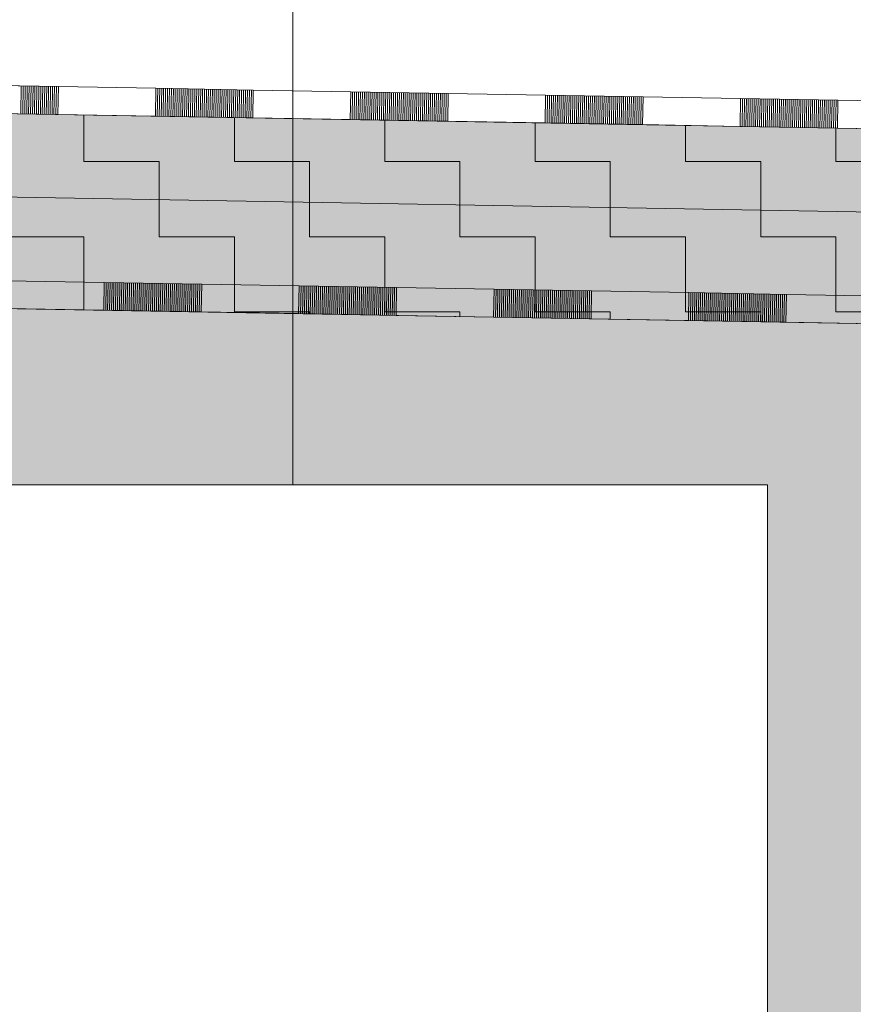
# Model space of a CAD drawing. Header units: millimetres. Extents: x 29003 to 60673, y -60985 to 17010.
# Tile 107 of 128: x 41812 to 43009, y 4622 to 6036. Entities that reach past the tile are written whole.
import ezdxf

# ---------------------------------------------------------------- set-up
doc = ezdxf.new("R2010")
doc.units = ezdxf.units.MM
doc.linetypes.add('Carkovana 2x_1_1', pattern=[200, 150, -50])
for name, color, linetype, lineweight in [('XR$1$ŘEZY_1', 7, 'Continuous', 25), ('XR$2$ŘEZY - KOTY_ TEXTY_1', 7, 'Continuous', 25), ('XR$3$ŘEZY - FILING_1', 7, 'Continuous', 25)]:
    doc.layers.add(name, color=color, linetype=linetype, lineweight=lineweight)
pattern_1 = [(0, (216, 216), (108, 108), [108, -108]), (90, (216, 216), (-108, 108), [108, -108])]

# ---------------------------------------------------------------- blocks, each defined once
blk = doc.blocks.new('VZOROVÁ ČÁRA_7')
at = {"layer": 'XR$1$ŘEZY_1', "color": 7, "linetype": 'Continuous', "lineweight": 13}
for p, q in [((41933.2, 5658.4), (41932.5, 5618.4)), ((42073.2, 5656), (41933.2, 5658.4)), ((42073.2, 5656), (41933.2, 5658.4)), ((42073.2, 5656), (41933.2, 5658.4)), ((42073.2, 5656), (41933.2, 5658.4)), ((42073.2, 5656), (41933.2, 5658.4)), ((41936, 5658.4), (41935.3, 5618.4)), ((41938.8, 5658.3), (41938.1, 5618.3)), ((41941.6, 5658.3), (41940.9, 5618.3)), ((41944.4, 5658.2), (41943.7, 5618.3)), ((41947.2, 5658.2), (41946.5, 5618.2)), ((41950, 5658.1), (41949.3, 5618.2)), ((41952.8, 5658.1), (41952.1, 5618.1)), ((41955.6, 5658.1), (41954.9, 5618.1)), ((41958.4, 5658), (41957.7, 5618)), ((41961.2, 5658), (41960.5, 5618)), ((41964, 5657.9), (41963.3, 5617.9)), ((41966.8, 5657.9), (41966.1, 5617.9)), ((41969.6, 5657.8), (41968.9, 5617.8)), ((41972.4, 5657.8), (41971.7, 5617.8)), ((41975.2, 5657.7), (41974.5, 5617.7)), ((41978, 5657.7), (41977.3, 5617.7)), ((41980.8, 5657.6), (41980.1, 5617.6)), ((41983.6, 5657.6), (41982.9, 5617.6)), ((41986.4, 5657.5), (41985.7, 5617.5)), ((41989.2, 5657.5), (41988.5, 5617.5)), ((41992, 5657.4), (41991.3, 5617.4)), ((41994.8, 5657.4), (41994.1, 5617.4)), ((41997.6, 5657.3), (41996.9, 5617.3)), ((42000.4, 5657.3), (41999.7, 5617.3)), ((42003.2, 5657.2), (42002.5, 5617.2)), ((42006, 5657.2), (42005.3, 5617.2)), ((42008.8, 5657.1), (42008.1, 5617.1)), ((42011.6, 5657.1), (42010.9, 5617.1)), ((42014.4, 5657), (42013.7, 5617)), ((42017.2, 5657), (42016.5, 5617)), ((42020, 5656.9), (42019.3, 5616.9)), ((42022.8, 5656.9), (42022.1, 5616.9)), ((42025.6, 5656.8), (42024.9, 5616.8)), ((42028.4, 5656.8), (42027.7, 5616.8)), ((42031.2, 5656.7), (42030.5, 5616.7)), ((42034, 5656.7), (42033.3, 5616.7)), ((42036.8, 5656.6), (42036.1, 5616.6)), ((42039.6, 5656.6), (42038.9, 5616.6)), ((42042.4, 5656.5), (42041.7, 5616.5)), ((42045.2, 5656.5), (42044.5, 5616.5)), ((42048, 5656.4), (42047.3, 5616.4)), ((42050.8, 5656.4), (42050.1, 5616.4)), ((42053.6, 5656.3), (42052.9, 5616.3)), ((42056.4, 5656.3), (42055.7, 5616.3)), ((42059.2, 5656.2), (42058.5, 5616.2)), ((42062, 5656.2), (42061.3, 5616.2)), ((42064.8, 5656.1), (42064.1, 5616.2)), ((42067.6, 5656.1), (42066.9, 5616.1)), ((42070.4, 5656), (42069.7, 5616.1)), ((42073.2, 5656), (42072.5, 5616)), ((42213.1, 5653.6), (42212.4, 5613.6)), ((42353.1, 5651.1), (42213.1, 5653.6)), ((42353.1, 5651.1), (42213.1, 5653.6)), ((42353.1, 5651.1), (42213.1, 5653.6)), ((42353.1, 5651.1), (42213.1, 5653.6)), ((42353.1, 5651.1), (42213.1, 5653.6)), ((42215.9, 5653.5), (42215.2, 5613.5)), ((42218.7, 5653.5), (42218, 5613.5)), ((42221.5, 5653.4), (42220.8, 5613.4)), ((42224.3, 5653.4), (42223.6, 5613.4)), ((42227.1, 5653.3), (42226.4, 5613.3)), ((42229.9, 5653.3), (42229.2, 5613.3)), ((42232.7, 5653.2), (42232, 5613.2)), ((42235.5, 5653.2), (42234.8, 5613.2)), ((42238.3, 5653.1), (42237.6, 5613.1)), ((42241.1, 5653.1), (42240.4, 5613.1)), ((42243.9, 5653), (42243.2, 5613)), ((42246.7, 5653), (42246, 5613)), ((42249.5, 5652.9), (42248.8, 5612.9)), ((42252.3, 5652.9), (42251.6, 5612.9)), ((42255.1, 5652.8), (42254.4, 5612.8)), ((42257.9, 5652.8), (42257.2, 5612.8)), ((42260.7, 5652.7), (42260, 5612.7)), ((42263.5, 5652.7), (42262.8, 5612.7)), ((42266.3, 5652.6), (42265.6, 5612.6)), ((42269.1, 5652.6), (42268.4, 5612.6)), ((42271.9, 5652.5), (42271.2, 5612.5)), ((42274.7, 5652.5), (42274, 5612.5)), ((42277.5, 5652.4), (42276.8, 5612.4)), ((42280.3, 5652.4), (42279.6, 5612.4)), ((42283.1, 5652.3), (42282.4, 5612.3)), ((42285.9, 5652.3), (42285.2, 5612.3)), ((42288.7, 5652.2), (42288, 5612.2)), ((42291.5, 5652.2), (42290.8, 5612.2)), ((42294.3, 5652.1), (42293.6, 5612.1)), ((42297.1, 5652.1), (42296.4, 5612.1)), ((42299.9, 5652), (42299.2, 5612)), ((42302.7, 5652), (42302, 5612)), ((42305.5, 5651.9), (42304.8, 5611.9)), ((42308.3, 5651.9), (42307.6, 5611.9)), ((42311.1, 5651.8), (42310.4, 5611.9)), ((42313.9, 5651.8), (42313.2, 5611.8)), ((42316.7, 5651.7), (42316, 5611.8)), ((42319.5, 5651.7), (42318.8, 5611.7)), ((42322.3, 5651.6), (42321.6, 5611.7)), ((42325.1, 5651.6), (42324.4, 5611.6)), ((42327.9, 5651.6), (42327.2, 5611.6)), ((42330.7, 5651.5), (42330, 5611.5)), ((42333.5, 5651.5), (42332.8, 5611.5)), ((42336.3, 5651.4), (42335.6, 5611.4)), ((42339.1, 5651.4), (42338.4, 5611.4)), ((42341.9, 5651.3), (42341.2, 5611.3)), ((42344.7, 5651.3), (42344, 5611.3)), ((42347.5, 5651.2), (42346.8, 5611.2)), ((42350.3, 5651.2), (42349.6, 5611.2)), ((42353.1, 5651.1), (42352.4, 5611.1)), ((42493.1, 5648.7), (42492.4, 5608.7)), ((42633.1, 5646.2), (42493.1, 5648.7)), ((42633.1, 5646.2), (42493.1, 5648.7)), ((42633.1, 5646.2), (42493.1, 5648.7)), ((42633.1, 5646.2), (42493.1, 5648.7)), ((42633.1, 5646.2), (42493.1, 5648.7)), ((42495.9, 5648.6), (42495.2, 5608.6)), ((42498.7, 5648.6), (42498, 5608.6)), ((42501.5, 5648.5), (42500.8, 5608.5)), ((42504.3, 5648.5), (42503.6, 5608.5)), ((42507.1, 5648.4), (42506.4, 5608.4)), ((42509.9, 5648.4), (42509.2, 5608.4)), ((42512.7, 5648.3), (42512, 5608.3)), ((42515.5, 5648.3), (42514.8, 5608.3)), ((42518.3, 5648.2), (42517.6, 5608.2)), ((42521.1, 5648.2), (42520.4, 5608.2)), ((42523.9, 5648.1), (42523.2, 5608.1)), ((42526.7, 5648.1), (42526, 5608.1)), ((42529.5, 5648), (42528.8, 5608)), ((42532.3, 5648), (42531.6, 5608)), ((42535.1, 5647.9), (42534.4, 5607.9)), ((42537.9, 5647.9), (42537.2, 5607.9)), ((42540.7, 5647.8), (42540, 5607.8)), ((42543.5, 5647.8), (42542.8, 5607.8)), ((42546.3, 5647.7), (42545.6, 5607.7)), ((42549.1, 5647.7), (42548.4, 5607.7)), ((42551.9, 5647.6), (42551.2, 5607.6)), ((42554.7, 5647.6), (42554, 5607.6)), ((42557.5, 5647.5), (42556.8, 5607.6)), ((42560.3, 5647.5), (42559.6, 5607.5)), ((42563.1, 5647.4), (42562.4, 5607.5)), ((42565.9, 5647.4), (42565.2, 5607.4)), ((42568.7, 5647.3), (42568, 5607.4)), ((42571.5, 5647.3), (42570.8, 5607.3)), ((42574.3, 5647.3), (42573.6, 5607.3)), ((42577.1, 5647.2), (42576.4, 5607.2)), ((42579.9, 5647.2), (42579.2, 5607.2)), ((42582.7, 5647.1), (42582, 5607.1)), ((42585.5, 5647.1), (42584.8, 5607.1)), ((42588.3, 5647), (42587.6, 5607)), ((42591.1, 5647), (42590.4, 5607)), ((42593.9, 5646.9), (42593.2, 5606.9)), ((42596.7, 5646.9), (42596, 5606.9)), ((42599.5, 5646.8), (42598.8, 5606.8)), ((42602.3, 5646.8), (42601.6, 5606.8)), ((42605.1, 5646.7), (42604.4, 5606.7)), ((42607.9, 5646.7), (42607.2, 5606.7)), ((42610.7, 5646.6), (42610, 5606.6)), ((42613.5, 5646.6), (42612.8, 5606.6)), ((42616.3, 5646.5), (42615.6, 5606.5)), ((42619.1, 5646.5), (42618.4, 5606.5)), ((42621.9, 5646.4), (42621.2, 5606.4)), ((42624.7, 5646.4), (42624, 5606.4)), ((42627.5, 5646.3), (42626.8, 5606.3)), ((42630.3, 5646.3), (42629.6, 5606.3)), ((42633.1, 5646.2), (42632.4, 5606.2)), ((42773, 5643.8), (42772.4, 5603.8)), ((42913, 5641.3), (42773, 5643.8)), ((42913, 5641.3), (42773, 5643.8)), ((42913, 5641.3), (42773, 5643.8)), ((42913, 5641.3), (42773, 5643.8)), ((42913, 5641.3), (42773, 5643.8)), ((42775.8, 5643.7), (42775.2, 5603.7)), ((42778.6, 5643.7), (42778, 5603.7)), ((42781.4, 5643.6), (42780.8, 5603.6)), ((42784.2, 5643.6), (42783.5, 5603.6)), ((42787, 5643.5), (42786.3, 5603.5)), ((42789.8, 5643.5), (42789.1, 5603.5)), ((42792.6, 5643.4), (42791.9, 5603.4)), ((42795.4, 5643.4), (42794.7, 5603.4)), ((42798.2, 5643.3), (42797.5, 5603.3)), ((42801, 5643.3), (42800.3, 5603.3)), ((42803.8, 5643.2), (42803.1, 5603.2)), ((42806.6, 5643.2), (42805.9, 5603.2)), ((42809.4, 5643.1), (42808.7, 5603.2)), ((42812.2, 5643.1), (42811.5, 5603.1)), ((42815, 5643), (42814.3, 5603.1)), ((42817.8, 5643), (42817.1, 5603)), ((42820.6, 5643), (42819.9, 5603)), ((42823.4, 5642.9), (42822.7, 5602.9)), ((42826.2, 5642.9), (42825.5, 5602.9)), ((42829, 5642.8), (42828.3, 5602.8)), ((42831.8, 5642.8), (42831.1, 5602.8)), ((42834.6, 5642.7), (42833.9, 5602.7)), ((42837.4, 5642.7), (42836.7, 5602.7)), ((42840.2, 5642.6), (42839.5, 5602.6)), ((42843, 5642.6), (42842.3, 5602.6)), ((42845.8, 5642.5), (42845.1, 5602.5)), ((42848.6, 5642.5), (42847.9, 5602.5)), ((42851.4, 5642.4), (42850.7, 5602.4)), ((42854.2, 5642.4), (42853.5, 5602.4)), ((42857, 5642.3), (42856.3, 5602.3)), ((42859.8, 5642.3), (42859.1, 5602.3)), ((42862.6, 5642.2), (42861.9, 5602.2)), ((42865.4, 5642.2), (42864.7, 5602.2)), ((42868.2, 5642.1), (42867.5, 5602.1)), ((42871, 5642.1), (42870.3, 5602.1)), ((42873.8, 5642), (42873.1, 5602)), ((42876.6, 5642), (42875.9, 5602)), ((42879.4, 5641.9), (42878.7, 5601.9)), ((42882.2, 5641.9), (42881.5, 5601.9)), ((42885, 5641.8), (42884.3, 5601.8)), ((42887.8, 5641.8), (42887.1, 5601.8)), ((42890.6, 5641.7), (42889.9, 5601.7)), ((42893.4, 5641.7), (42892.7, 5601.7)), ((42896.2, 5641.6), (42895.5, 5601.6)), ((42899, 5641.6), (42898.3, 5601.6)), ((42901.8, 5641.5), (42901.1, 5601.5)), ((42904.6, 5641.5), (42903.9, 5601.5)), ((42907.4, 5641.4), (42906.7, 5601.4)), ((42910.2, 5641.4), (42909.5, 5601.4)), ((42913, 5641.3), (42912.3, 5601.3)), ((41932.5, 5618.4), (41792.5, 5620.9)), ((42072.5, 5616), (41932.5, 5618.4)), ((42212.4, 5613.6), (42072.5, 5616)), ((42352.4, 5611.1), (42212.4, 5613.6)), ((42492.4, 5608.7), (42352.4, 5611.1)), ((42632.4, 5606.2), (42492.4, 5608.7)), ((42772.4, 5603.8), (42632.4, 5606.2)), ((42912.3, 5601.3), (42772.4, 5603.8)), ((43052.3, 5598.9), (42912.3, 5601.3))]:
    blk.add_line(p, q, dxfattribs=at)
for points in [[(41933.2, 5658.4), (41793.2, 5660.9), (41653.2, 5663.3)], [(41933.2, 5658.4), (41793.2, 5660.9), (41653.2, 5663.3)], [(42213.1, 5653.6), (42073.2, 5656), (41933.2, 5658.4)], [(42213.1, 5653.6), (42073.2, 5656), (41933.2, 5658.4)], [(42493.1, 5648.7), (42353.1, 5651.1), (42213.1, 5653.6)], [(42493.1, 5648.7), (42353.1, 5651.1), (42213.1, 5653.6)], [(42773, 5643.8), (42633.1, 5646.2), (42493.1, 5648.7)], [(42773, 5643.8), (42633.1, 5646.2), (42493.1, 5648.7)], [(43053, 5638.9), (42913, 5641.3), (42773, 5643.8)], [(43053, 5638.9), (42913, 5641.3), (42773, 5643.8)]]:
    blk.add_lwpolyline(points, dxfattribs=at)
blk = doc.blocks.new('VZOROVÁ ČÁRA_8')
at = {"layer": 'XR$1$ŘEZY_1', "color": 7, "linetype": 'Continuous', "lineweight": 13}
for p, q in [((41867.3, 5939.6), (41727.3, 5942.1)), ((41867.3, 5939.6), (41727.3, 5942.1)), ((41867.3, 5939.6), (41727.3, 5942.1)), ((41867.3, 5939.6), (41727.3, 5942.1)), ((41867.3, 5939.6), (41727.3, 5942.1)), ((41814.1, 5940.6), (41813.4, 5900.6)), ((41816.9, 5940.5), (41816.2, 5900.5)), ((41819.7, 5940.5), (41819, 5900.5)), ((41822.5, 5940.4), (41821.8, 5900.4)), ((41825.3, 5940.4), (41824.6, 5900.4)), ((41828.1, 5940.3), (41827.4, 5900.3)), ((41830.9, 5940.3), (41830.2, 5900.3)), ((41833.7, 5940.2), (41833, 5900.2)), ((41836.5, 5940.2), (41835.8, 5900.2)), ((41839.3, 5940.1), (41838.6, 5900.1)), ((41842.1, 5940.1), (41841.4, 5900.1)), ((41844.9, 5940), (41844.2, 5900)), ((41847.7, 5940), (41847, 5900)), ((41850.5, 5939.9), (41849.8, 5899.9)), ((41853.3, 5939.9), (41852.6, 5899.9)), ((41856.1, 5939.8), (41855.4, 5899.8)), ((41858.9, 5939.8), (41858.2, 5899.8)), ((41861.7, 5939.7), (41861, 5899.7)), ((41864.5, 5939.7), (41863.8, 5899.7)), ((41867.3, 5939.6), (41866.6, 5899.6)), ((42007.3, 5937.2), (42006.6, 5897.2)), ((42147.3, 5934.7), (42007.3, 5937.2)), ((42147.3, 5934.7), (42007.3, 5937.2)), ((42147.3, 5934.7), (42007.3, 5937.2)), ((42147.3, 5934.7), (42007.3, 5937.2)), ((42147.3, 5934.7), (42007.3, 5937.2)), ((42010.1, 5937.1), (42009.4, 5897.1)), ((42012.9, 5937.1), (42012.2, 5897.1)), ((42015.7, 5937), (42015, 5897)), ((42018.5, 5937), (42017.8, 5897)), ((42021.3, 5936.9), (42020.6, 5897)), ((42024.1, 5936.9), (42023.4, 5896.9)), ((42026.9, 5936.8), (42026.2, 5896.9)), ((42029.7, 5936.8), (42029, 5896.8)), ((42032.5, 5936.8), (42031.8, 5896.8)), ((42035.3, 5936.7), (42034.6, 5896.7)), ((42038.1, 5936.7), (42037.4, 5896.7)), ((42040.9, 5936.6), (42040.2, 5896.6)), ((42043.7, 5936.6), (42043, 5896.6)), ((42046.5, 5936.5), (42045.8, 5896.5)), ((42049.3, 5936.5), (42048.6, 5896.5)), ((42052.1, 5936.4), (42051.4, 5896.4)), ((42054.9, 5936.4), (42054.2, 5896.4)), ((42057.7, 5936.3), (42057, 5896.3)), ((42060.5, 5936.3), (42059.8, 5896.3)), ((42063.3, 5936.2), (42062.6, 5896.2)), ((42066.1, 5936.2), (42065.4, 5896.2)), ((42068.9, 5936.1), (42068.2, 5896.1)), ((42071.7, 5936.1), (42071, 5896.1)), ((42074.5, 5936), (42073.8, 5896)), ((42077.3, 5936), (42076.6, 5896)), ((42080.1, 5935.9), (42079.4, 5895.9)), ((42082.9, 5935.9), (42082.2, 5895.9)), ((42085.7, 5935.8), (42085, 5895.8)), ((42088.5, 5935.8), (42087.8, 5895.8)), ((42091.3, 5935.7), (42090.6, 5895.7)), ((42094.1, 5935.7), (42093.4, 5895.7)), ((42096.9, 5935.6), (42096.2, 5895.6)), ((42099.7, 5935.6), (42099, 5895.6)), ((42102.5, 5935.5), (42101.8, 5895.5)), ((42105.3, 5935.5), (42104.6, 5895.5)), ((42108.1, 5935.4), (42107.4, 5895.4)), ((42110.9, 5935.4), (42110.2, 5895.4)), ((42113.7, 5935.3), (42113, 5895.3)), ((42116.5, 5935.3), (42115.8, 5895.3)), ((42119.3, 5935.2), (42118.6, 5895.2)), ((42122.1, 5935.2), (42121.4, 5895.2)), ((42124.9, 5935.1), (42124.2, 5895.1)), ((42127.7, 5935.1), (42127, 5895.1)), ((42130.5, 5935), (42129.8, 5895)), ((42133.3, 5935), (42132.6, 5895)), ((42136.1, 5934.9), (42135.4, 5894.9)), ((42138.9, 5934.9), (42138.2, 5894.9)), ((42141.7, 5934.8), (42141, 5894.9)), ((42144.5, 5934.8), (42143.8, 5894.8)), ((42147.3, 5934.7), (42146.6, 5894.8)), ((42287.2, 5932.3), (42286.5, 5892.3)), ((42427.2, 5929.9), (42287.2, 5932.3)), ((42427.2, 5929.9), (42287.2, 5932.3)), ((42427.2, 5929.9), (42287.2, 5932.3)), ((42427.2, 5929.9), (42287.2, 5932.3)), ((42427.2, 5929.9), (42287.2, 5932.3)), ((42290, 5932.3), (42289.3, 5892.3)), ((42292.8, 5932.2), (42292.1, 5892.2)), ((42295.6, 5932.2), (42294.9, 5892.2)), ((42298.4, 5932.1), (42297.7, 5892.1)), ((42301.2, 5932.1), (42300.5, 5892.1)), ((42304, 5932), (42303.3, 5892)), ((42306.8, 5932), (42306.1, 5892)), ((42309.6, 5931.9), (42308.9, 5891.9)), ((42312.4, 5931.9), (42311.7, 5891.9)), ((42315.2, 5931.8), (42314.5, 5891.8)), ((42318, 5931.8), (42317.3, 5891.8)), ((42320.8, 5931.7), (42320.1, 5891.7)), ((42323.6, 5931.7), (42322.9, 5891.7)), ((42326.4, 5931.6), (42325.7, 5891.6)), ((42329.2, 5931.6), (42328.5, 5891.6)), ((42332, 5931.5), (42331.3, 5891.5)), ((42334.8, 5931.5), (42334.1, 5891.5)), ((42337.6, 5931.4), (42336.9, 5891.4)), ((42340.4, 5931.4), (42339.7, 5891.4)), ((42343.2, 5931.3), (42342.5, 5891.3)), ((42346, 5931.3), (42345.3, 5891.3)), ((42348.8, 5931.2), (42348.1, 5891.2)), ((42351.6, 5931.2), (42350.9, 5891.2)), ((42354.4, 5931.1), (42353.7, 5891.1)), ((42357.2, 5931.1), (42356.5, 5891.1)), ((42360, 5931), (42359.3, 5891)), ((42362.8, 5931), (42362.1, 5891)), ((42365.6, 5930.9), (42364.9, 5890.9)), ((42368.4, 5930.9), (42367.7, 5890.9)), ((42371.2, 5930.8), (42370.5, 5890.8)), ((42374, 5930.8), (42373.3, 5890.8)), ((42376.8, 5930.7), (42376.1, 5890.7)), ((42379.6, 5930.7), (42378.9, 5890.7)), ((42382.4, 5930.6), (42381.7, 5890.6)), ((42385.2, 5930.6), (42384.5, 5890.6)), ((42388, 5930.5), (42387.3, 5890.6)), ((42390.8, 5930.5), (42390.1, 5890.5)), ((42393.6, 5930.4), (42392.9, 5890.5)), ((42396.4, 5930.4), (42395.7, 5890.4)), ((42399.2, 5930.3), (42398.5, 5890.4)), ((42402, 5930.3), (42401.3, 5890.3)), ((42404.8, 5930.3), (42404.1, 5890.3)), ((42407.6, 5930.2), (42406.9, 5890.2)), ((42410.4, 5930.2), (42409.7, 5890.2)), ((42413.2, 5930.1), (42412.5, 5890.1)), ((42416, 5930.1), (42415.3, 5890.1)), ((42418.8, 5930), (42418.1, 5890)), ((42421.6, 5930), (42420.9, 5890)), ((42424.4, 5929.9), (42423.7, 5889.9)), ((42427.2, 5929.9), (42426.5, 5889.9)), ((42567.2, 5927.4), (42566.5, 5887.4)), ((42707.2, 5925), (42567.2, 5927.4)), ((42707.2, 5925), (42567.2, 5927.4)), ((42707.2, 5925), (42567.2, 5927.4)), ((42707.2, 5925), (42567.2, 5927.4)), ((42707.2, 5925), (42567.2, 5927.4)), ((42570, 5927.4), (42569.3, 5887.4)), ((42572.8, 5927.3), (42572.1, 5887.3)), ((42575.6, 5927.3), (42574.9, 5887.3)), ((42578.4, 5927.2), (42577.7, 5887.2)), ((42581.2, 5927.2), (42580.5, 5887.2)), ((42584, 5927.1), (42583.3, 5887.1)), ((42586.8, 5927.1), (42586.1, 5887.1)), ((42589.6, 5927), (42588.9, 5887)), ((42592.4, 5927), (42591.7, 5887)), ((42595.2, 5926.9), (42594.5, 5886.9)), ((42598, 5926.9), (42597.3, 5886.9)), ((42600.8, 5926.8), (42600.1, 5886.8)), ((42603.6, 5926.8), (42602.9, 5886.8)), ((42606.4, 5926.7), (42605.7, 5886.7)), ((42609.2, 5926.7), (42608.5, 5886.7)), ((42612, 5926.6), (42611.3, 5886.6)), ((42614.8, 5926.6), (42614.1, 5886.6)), ((42617.6, 5926.5), (42616.9, 5886.5)), ((42620.4, 5926.5), (42619.7, 5886.5)), ((42623.2, 5926.4), (42622.5, 5886.4)), ((42626, 5926.4), (42625.3, 5886.4)), ((42628.8, 5926.3), (42628.1, 5886.3)), ((42631.6, 5926.3), (42630.9, 5886.3)), ((42634.4, 5926.2), (42633.7, 5886.3)), ((42637.2, 5926.2), (42636.5, 5886.2)), ((42640, 5926.1), (42639.3, 5886.2)), ((42642.8, 5926.1), (42642.1, 5886.1)), ((42645.6, 5926), (42644.9, 5886.1)), ((42648.4, 5926), (42647.7, 5886)), ((42651.2, 5926), (42650.5, 5886)), ((42654, 5925.9), (42653.3, 5885.9)), ((42656.8, 5925.9), (42656.1, 5885.9)), ((42659.6, 5925.8), (42658.9, 5885.8)), ((42662.4, 5925.8), (42661.7, 5885.8)), ((42665.2, 5925.7), (42664.5, 5885.7)), ((42668, 5925.7), (42667.3, 5885.7)), ((42670.8, 5925.6), (42670.1, 5885.6)), ((42673.6, 5925.6), (42672.9, 5885.6)), ((42676.4, 5925.5), (42675.7, 5885.5)), ((42679.2, 5925.5), (42678.5, 5885.5)), ((42682, 5925.4), (42681.3, 5885.4)), ((42684.8, 5925.4), (42684.1, 5885.4)), ((42687.6, 5925.3), (42686.9, 5885.3)), ((42690.4, 5925.3), (42689.7, 5885.3)), ((42693.2, 5925.2), (42692.5, 5885.2)), ((42696, 5925.2), (42695.3, 5885.2)), ((42698.8, 5925.1), (42698.1, 5885.1)), ((42701.6, 5925.1), (42700.9, 5885.1)), ((42704.4, 5925), (42703.7, 5885)), ((42707.2, 5925), (42706.5, 5885)), ((42847.2, 5922.5), (42846.5, 5882.5)), ((42987.1, 5920.1), (42847.2, 5922.5)), ((42987.1, 5920.1), (42847.2, 5922.5)), ((42987.1, 5920.1), (42847.2, 5922.5)), ((42987.1, 5920.1), (42847.2, 5922.5)), ((42987.1, 5920.1), (42847.2, 5922.5)), ((42849.9, 5922.5), (42849.3, 5882.5)), ((42852.7, 5922.4), (42852.1, 5882.4)), ((42855.5, 5922.4), (42854.9, 5882.4)), ((42858.3, 5922.3), (42857.7, 5882.3)), ((42861.1, 5922.3), (42860.4, 5882.3)), ((42863.9, 5922.2), (42863.2, 5882.2)), ((42866.7, 5922.2), (42866, 5882.2)), ((42869.5, 5922.1), (42868.8, 5882.1)), ((42872.3, 5922.1), (42871.6, 5882.1)), ((42875.1, 5922), (42874.4, 5882)), ((42877.9, 5922), (42877.2, 5882)), ((42880.7, 5921.9), (42880, 5882)), ((42883.5, 5921.9), (42882.8, 5881.9)), ((42886.3, 5921.8), (42885.6, 5881.9)), ((42889.1, 5921.8), (42888.4, 5881.8)), ((42891.9, 5921.7), (42891.2, 5881.8)), ((42894.7, 5921.7), (42894, 5881.7)), ((42897.5, 5921.7), (42896.8, 5881.7)), ((42900.3, 5921.6), (42899.6, 5881.6)), ((42903.1, 5921.6), (42902.4, 5881.6)), ((42905.9, 5921.5), (42905.2, 5881.5)), ((42908.7, 5921.5), (42908, 5881.5)), ((42911.5, 5921.4), (42910.8, 5881.4)), ((42914.3, 5921.4), (42913.6, 5881.4)), ((42917.1, 5921.3), (42916.4, 5881.3)), ((42919.9, 5921.3), (42919.2, 5881.3)), ((42922.7, 5921.2), (42922, 5881.2)), ((42925.5, 5921.2), (42924.8, 5881.2)), ((42928.3, 5921.1), (42927.6, 5881.1)), ((42931.1, 5921.1), (42930.4, 5881.1)), ((42933.9, 5921), (42933.2, 5881)), ((42936.7, 5921), (42936, 5881)), ((42939.5, 5920.9), (42938.8, 5880.9)), ((42942.3, 5920.9), (42941.6, 5880.9)), ((42945.1, 5920.8), (42944.4, 5880.8)), ((42947.9, 5920.8), (42947.2, 5880.8)), ((42950.7, 5920.7), (42950, 5880.7)), ((42953.5, 5920.7), (42952.8, 5880.7)), ((42956.3, 5920.6), (42955.6, 5880.6)), ((42959.1, 5920.6), (42958.4, 5880.6)), ((42961.9, 5920.5), (42961.2, 5880.5)), ((42964.7, 5920.5), (42964, 5880.5)), ((42967.5, 5920.4), (42966.8, 5880.4)), ((42970.3, 5920.4), (42969.6, 5880.4)), ((42973.1, 5920.3), (42972.4, 5880.3)), ((42975.9, 5920.3), (42975.2, 5880.3)), ((42978.7, 5920.2), (42978, 5880.2)), ((42981.5, 5920.2), (42980.8, 5880.2)), ((42984.3, 5920.1), (42983.6, 5880.1)), ((42987.1, 5920.1), (42986.4, 5880.1)), ((41866.6, 5899.6), (41726.6, 5902.1)), ((42006.6, 5897.2), (41866.6, 5899.6)), ((42146.6, 5894.8), (42006.6, 5897.2)), ((42286.5, 5892.3), (42146.6, 5894.8)), ((42426.5, 5889.9), (42286.5, 5892.3)), ((42566.5, 5887.4), (42426.5, 5889.9)), ((42706.5, 5885), (42566.5, 5887.4)), ((42846.5, 5882.5), (42706.5, 5885)), ((42986.4, 5880.1), (42846.5, 5882.5))]:
    blk.add_line(p, q, dxfattribs=at)
for points in [[(42007.3, 5937.2), (41867.3, 5939.6), (41727.3, 5942.1)], [(42007.3, 5937.2), (41867.3, 5939.6), (41727.3, 5942.1)], [(42287.2, 5932.3), (42147.3, 5934.7), (42007.3, 5937.2)], [(42287.2, 5932.3), (42147.3, 5934.7), (42007.3, 5937.2)], [(42567.2, 5927.4), (42427.2, 5929.9), (42287.2, 5932.3)], [(42567.2, 5927.4), (42427.2, 5929.9), (42287.2, 5932.3)], [(42847.2, 5922.5), (42707.2, 5925), (42567.2, 5927.4)], [(42847.2, 5922.5), (42707.2, 5925), (42567.2, 5927.4)], [(43127.1, 5917.6), (42987.1, 5920.1), (42847.2, 5922.5)], [(43127.1, 5917.6), (42987.1, 5920.1), (42847.2, 5922.5)], [(43126.4, 5877.6), (43126.4, 5877.6), (42986.4, 5880.1)]]:
    blk.add_lwpolyline(points, dxfattribs=at)

msp = doc.modelspace()

# ---------------------------------------------------------------- hatches: boundary and pattern name
at = {"layer": 'XR$3$ŘEZY - FILING_1', "linetype": 'Continuous', "lineweight": 13}
for points in [[(43120.8, 5877.7), (38663.8, 5955.5), (38663.8, 5835.5), (43151.2, 5757.2), (43153, 5857.2)], [(43148.4, 5597.2), (43151.2, 5757.2), (38663.8, 5835.5), (38663.8, 5675.5)]]:
    msp.add_hatch(color=11, dxfattribs=at).paths.add_polyline_path(points, flags=0)
h = msp.add_hatch(dxfattribs=at)
h.set_pattern_fill('VZOR', scale=108, style=0, pattern_type=2)
h.set_pattern_definition(pattern_1)
h.paths.add_polyline_path([(43120.8, 5877.7), (38663.8, 5955.5), (38663.8, 5835.5), (43151.2, 5757.2), (43153, 5857.2)], flags=0)
h = msp.add_hatch(dxfattribs=at)
h.set_pattern_fill('VZOR', scale=108, style=0, pattern_type=2)
h.set_pattern_definition(pattern_1)
h.paths.add_polyline_path([(43148.4, 5597.2), (43151.2, 5757.2), (38663.8, 5835.5), (38663.8, 5675.5)], flags=0)
at = {"layer": 'XR$3$ŘEZY - FILING_1', "linetype": 'Carkovana 2x_1_1', "lineweight": 13}
h = msp.add_hatch(color=254, dxfattribs=at)
h.paths.add_polyline_path([(43335.9, 2517.8), (43335.9, 5408.9), (43640, 5403.6), (43640, 5588.6), (38663.8, 5675.5), (38663.8, 5367.8), (39305.9, 5367.8), (39305.9, 2617.8), (38663.8, 2617.8), (38663.8, 2267.8), (39305.9, 2267.8), (39305.9, -1421.5), (40005.9, -1421.5), (40005.9, -902.2), (39905.9, -902.2), (39905.9, 2267.8), (42885.9, 2267.8), (42885.9, 1937.8), (43335.8, 1937.8), (43335.8, 2237.8), (43335.9, 2237.8)])
h.paths.add_polyline_path([(43245.9, 1087.8), (42885.9, 837.8), (42885.9, -902.2), (42785.9, -902.2), (42785.9, -1421.5), (43335.9, -1421.5), (43335.9, -453.4), (43335.8, -453.4), (43335.8, 1087.8)])
h.paths.add_polyline_path([(39905.9, 5367.8), (42885.9, 5367.8), (42885.9, 2617.8), (39905.9, 2617.8)], flags=16)

# ---------------------------------------------------------------- linework, layer by layer
at = {"layer": 'XR$1$ŘEZY_1', "color": 7, "linetype": 'Continuous', "lineweight": 13}
for p, q in [((43120.8, 5877.7), (38663.8, 5955.5)), ((43151.2, 5757.2), (38663.8, 5835.5)), ((43640, 5588.6), (38663.8, 5675.5)), ((43640, 5588.6), (38663.8, 5675.5)), ((39905.9, 5367.8), (42885.9, 5367.8)), ((42885.9, 4914.4), (42885.9, 5367.8)), ((42885.9, 2617.8), (42885.9, 4987.8))]:
    msp.add_line(p, q, dxfattribs=at)
at = {"layer": 'XR$2$ŘEZY - KOTY_ TEXTY_1', "color": 3, "linetype": 'Continuous', "lineweight": 13}
msp.add_line((42204.3, 6689.9), (42204.3, 5367.8), dxfattribs=at)

# ---------------------------------------------------------------- block references
at = {"layer": 'XR$1$ŘEZY_1', "color": 7, "linetype": 'Continuous', "lineweight": 13}
for name in ['VZOROVÁ ČÁRA_8', 'VZOROVÁ ČÁRA_7']:
    msp.add_blockref(name, (0, 0), dxfattribs=at)

doc.saveas('drawing.dxf')
